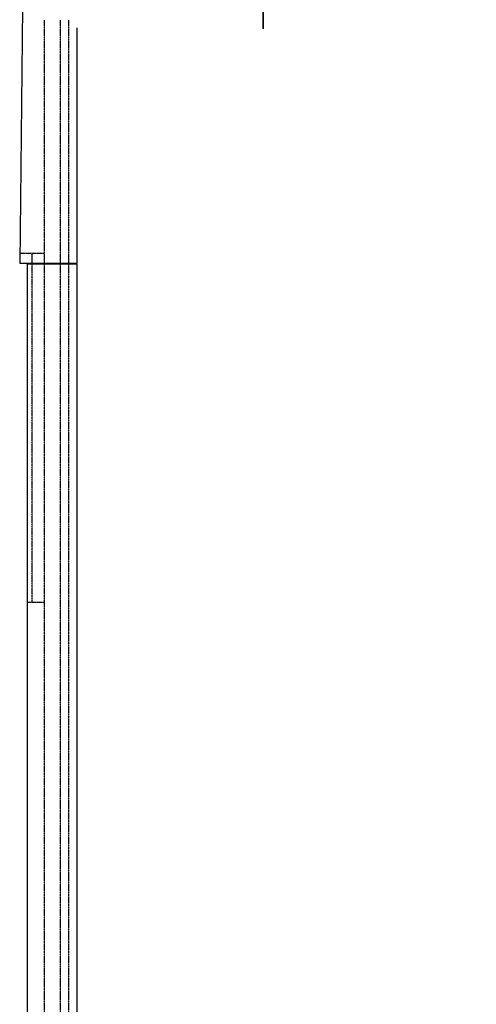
# Model space of a CAD drawing. Header units: millimetres. Extents: x -4577 to 1032787, y -66234 to 201209.
# Tile 50 of 256: x -484 to 5157, y -26376 to -14226. Entities that reach past the tile are written whole.
import ezdxf

# ---------------------------------------------------------------- set-up
doc = ezdxf.new("R2010")
doc.units = ezdxf.units.MM
for name, pattern in [('510_5_2OG_ELT_1004$0$11-07-22_DS_2OG$0$AUSGEZOGEN', [0]), ('510_5_2OG_ELT_1004$0$11-07-22_DS_2OG$0$VERDECKT2_S2', [0.17, 0.1, -0.07]), ('510_5_2OG_ELT_1004$0$VERDECKT', [9.525, 6.35, -3.175])]:
    doc.linetypes.add(name, pattern=pattern)
doc.layers.add('510_5_2OG_ELT_1004$0$11-07-22_DS_2OG$0$Ansichtslinien_hinten', color=8, linetype='510_5_2OG_ELT_1004$0$11-07-22_DS_2OG$0$AUSGEZOGEN')
doc.layers.add('510_5_2OG_ELT_1004$0$Brandabschnitt', color=6, linetype='510_5_2OG_ELT_1004$0$VERDECKT')

# ---------------------------------------------------------------- blocks, each defined once
blk = doc.blocks.new('510_5_2OG_ELT_1004')
at = {"layer": '510_5_2OG_ELT_1004$0$11-07-22_DS_2OG$0$Ansichtslinien_hinten', "linetype": '510_5_2OG_ELT_1004$0$11-07-22_DS_2OG$0$AUSGEZOGEN'}
for p, q in [((-448, -14076), (-480, -17234)), ((227, -17234), (227, -14327)), ((227, -17234), (-480, -17234)), ((-388, -29086), (-388, -17244)), ((227, -17244), (-388, -17244)), ((-378, -17234), (-378, -17244)), ((217, -17234), (217, -17244)), ((227, -28471), (227, -17244))]:
    blk.add_line(p, q, dxfattribs=at)
at = {"layer": '510_5_2OG_ELT_1004$0$11-07-22_DS_2OG$0$Ansichtslinien_hinten', "linetype": '510_5_2OG_ELT_1004$0$11-07-22_DS_2OG$0$VERDECKT2_S2'}
for p, q in [((-178, -29026), (-178, -14226)), ((22, -28676), (22, -14226)), ((122, -28576), (122, -14226)), ((-484, -17107), (-178, -17107)), ((-328, -21415), (-328, -17107)), ((-383, -21415), (-178, -21415))]:
    blk.add_line(p, q, dxfattribs=at)
at = {"layer": '510_5_2OG_ELT_1004$0$Brandabschnitt', "lineweight": 25, "const_width": 20, "flags": 128}
blk.add_lwpolyline([(5147, 41), (5147, -9505), (2525, -9505), (2525, -13931), (2525, -14342)], dxfattribs=at)

msp = doc.modelspace()

# ---------------------------------------------------------------- block references
msp.add_blockref('510_5_2OG_ELT_1004', (0, 0))

doc.saveas('drawing.dxf')
